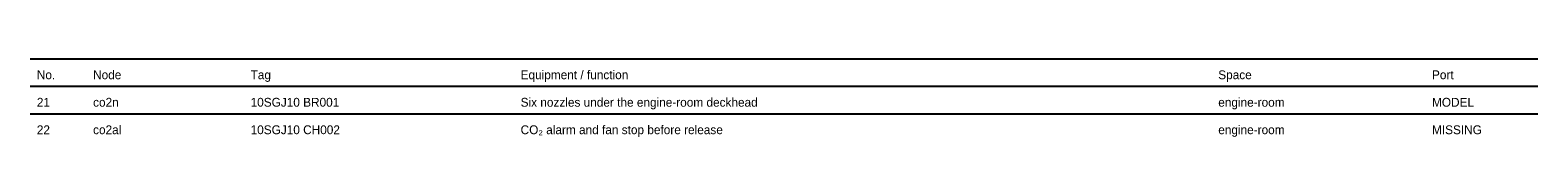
# Model space of a CAD drawing. Header units: millimetres. Extents: x 0 to 402, y -25 to 249.
import ezdxf

# ---------------------------------------------------------------- set-up
doc = ezdxf.new("R2010")
doc.units = ezdxf.units.MM
doc.layers.add('ANNOTATION', color=7, linetype='Continuous')
doc.layers.add('GEOMETRY', color=7, linetype='Continuous')

msp = doc.modelspace()

# ---------------------------------------------------------------- linework, layer by layer
at = {"layer": 'GEOMETRY'}
for p, q in [((18, 249), (402, 249)), ((18, 242), (402, 242)), ((18, 235), (402, 235))]:
    msp.add_line(p, q, dxfattribs=at)

# ---------------------------------------------------------------- texts
at = {"layer": 'ANNOTATION'}
for s, p in [('No.', (19.7, 243.8)), ('Node', (34.03, 243.8)), ('Tag', (74.15, 243.8)), ('Equipment / function', (142.92, 243.8)), ('Space', (320.6, 243.8)), ('Port', (375.04, 243.8)), ('21', (19.7, 236.8)), ('co2n', (34.03, 236.8)), ('10SGJ10 BR001', (74.15, 236.8)), ('Six nozzles under the engine-room deckhead', (142.92, 236.8)), ('engine-room', (320.6, 236.8)), ('MODEL', (375.04, 236.8)), ('22', (19.7, 229.8)), ('co2al', (34.03, 229.8)), ('10SGJ10 CH002', (74.15, 229.8)), ('CO₂ alarm and fan stop before release', (142.92, 229.8)), ('engine-room', (320.6, 229.8)), ('MISSING', (375.04, 229.8))]:
    msp.add_text(s, height=2.25, dxfattribs=at).set_placement(p)

doc.saveas('drawing.dxf')
